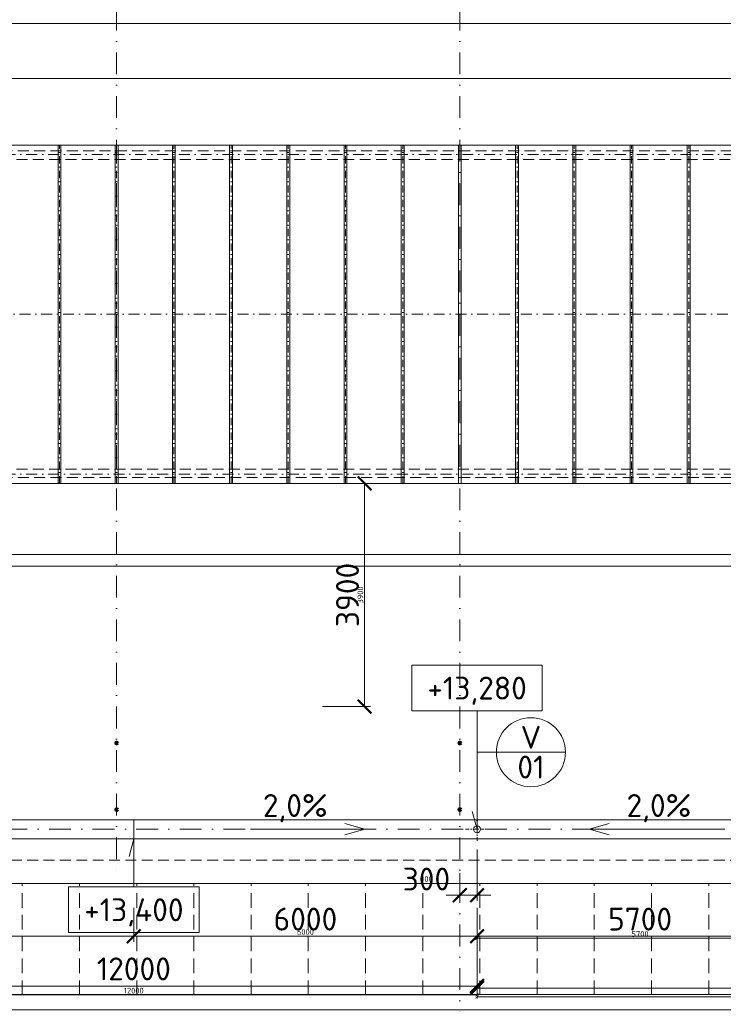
# Model space of a CAD drawing. Header units: millimetres. Extents: x -916886 to 3713765, y -2985421 to 1675785.
# Tile 111 of 256: x 58305 to 70605, y 174241 to 191449. Entities that reach past the tile are written whole.
import ezdxf
from ezdxf import colors
from ezdxf.entities.mleader import LeaderData, LeaderLine
from ezdxf.enums import TextEntityAlignment as Align
from ezdxf.math import Vec2, Vec3

# ---------------------------------------------------------------- set-up
doc = ezdxf.new("R2010")
doc.units = ezdxf.units.MM
for name, pattern in [('CENTERX2', [101.6, 63.5, -12.7, 12.7, -12.7]), ('DASHDOT', [25.4, 12.7, -6.35, 0, -6.35]), ('ČÁRKOVANÁ', [19.05, 12.7, -6.35])]:
    doc.linetypes.add(name, pattern=pattern)
doc.layers.get('Defpoints').update_dxf_attribs({"color": 8})
for name, color, linetype, lineweight in [('A99_N_kce-pohl', 1, 'Continuous', 9), ('A99_N_koty-200', 5, 'Continuous', 5), ('A99_N_koty-200 @ 200', 5, 'Continuous', 5), ('A99_N_koty-200 @ 50 (2)', 5, 'Continuous', 5), ('A99_N_koty-vysk', 160, 'Continuous', 9), ('A99_N_txt-popis-50 @ 200', 240, 'Continuous', 9), ('A99_N_znaceni 200', 5, 'Continuous', 5), ('A99_S_osy', 1, 'CENTERX2', 5)]:
    doc.layers.add(name, color=color, linetype=linetype, lineweight=lineweight)
doc.styles.add('A99_kota', font='isocpeur.ttf', dxfattribs={"height": 2})
doc.styles.add('A99_popis', font='isocpeur.ttf')
doc.styles.add('ad_popis 100', font='isocpeur.ttf', dxfattribs={"height": 200})
doc.dimstyles.new('A99_kota_200 new', dxfattribs={"dimscale": 200, "dimtxt": 2, "dimasz": 1.2, "dimexe": 0.5, "dimexo": 1.5, "dimgap": 0.5, "dimtad": 1, "dimdec": 0, "dimzin": 3, "dimdsep": 46, "dimtxsty": 'A99_kota', "dimblk": 'ARCHTICK', "dimcen": 2.5, "dimazin": 2, "dimtfac": 0.75, "dimtdec": 0, "dimtix": 1, "dimtmove": 2, "dimatfit": 0, "dimfxl": 0, "dimtolj": 1, "dimtzin": 0, "dimlwd": 5, "dimlwe": 5, "dimarcsym": 0})

# ---------------------------------------------------------------- blocks, each defined once
blk = doc.blocks.new('_ArchTick')
at = {"color": 0, "linetype": 'ByBlock', "const_width": 0.15}
blk.add_lwpolyline([(-0.5, -0.5), (0.5, 0.5)], dxfattribs=at)
blk = doc.blocks.new('*D3002')
at = {"layer": 'A99_N_koty-200', "color": 0, "linetype": 'Continuous', "lineweight": 5, "transparency": 16777216}
for p, q in [((11930, 190580), (11930, 191480)), ((11930, 191380), (144620, 191380)), ((144620, 190580), (144620, 191480))]:
    blk.add_line(p, q, dxfattribs=at)
at = {"layer": 'Defpoints', "color": 0, "linetype": 'Continuous', "lineweight": 0, "transparency": 16777216}
for p in [(144620, 191380), (11930, 189255), (144620, 189255)]:
    blk.add_point(p, dxfattribs=at)
at = {"layer": 'A99_N_koty-200', "color": 0, "linetype": 'Continuous', "lineweight": 5, "transparency": 16777216, "xscale": 240, "yscale": 240, "zscale": 240, "rotation": 180}
blk.add_blockref('_ArchTick', (11930, 191380), dxfattribs=at)
at = {"layer": 'A99_N_koty-200', "color": 0, "linetype": 'Continuous', "lineweight": 5, "transparency": 16777216, "xscale": 240, "yscale": 240, "zscale": 240}
blk.add_blockref('_ArchTick', (144620, 191380), dxfattribs=at)
at = {"layer": 'A99_N_koty-200', "color": 0, "linetype": 'Continuous', "transparency": 16777216, "insert": (77075, 191680), "char_height": 400, "attachment_point": 5, "style": 'A99_kota'}
blk.add_mtext('\\A1;132690', dxfattribs=at)
blk = doc.blocks.new('*D3003')
at = {"layer": 'A99_N_koty-200', "color": 0, "linetype": 'Continuous', "lineweight": 5, "transparency": 16777216}
for p, q in [((11930, 191180), (11930, 191405)), ((11930, 191380), (144620, 191380)), ((144620, 191180), (144620, 191405))]:
    blk.add_line(p, q, dxfattribs=at)
at = {"layer": 'Defpoints', "color": 0, "linetype": 'Continuous', "lineweight": 0, "transparency": 16777216}
for p in [(144620, 191380), (11930, 189255), (144620, 189255)]:
    blk.add_point(p, dxfattribs=at)
at = {"layer": 'A99_N_koty-200', "color": 0, "linetype": 'Continuous', "lineweight": 5, "transparency": 16777216, "xscale": 60, "yscale": 60, "zscale": 60, "rotation": 180}
blk.add_blockref('_ArchTick', (11930, 191380), dxfattribs=at)
at = {"layer": 'A99_N_koty-200', "color": 0, "linetype": 'Continuous', "lineweight": 5, "transparency": 16777216, "xscale": 60, "yscale": 60, "zscale": 60}
blk.add_blockref('_ArchTick', (144620, 191380), dxfattribs=at)
at = {"layer": 'A99_N_koty-200', "color": 0, "linetype": 'Continuous', "transparency": 16777216, "insert": (78275, 191455), "char_height": 100, "attachment_point": 5, "style": 'A99_kota'}
blk.add_mtext('\\A1;132690', dxfattribs=at)
blk = doc.blocks.new('*D3113')
at = {"layer": 'A99_N_koty-200', "color": 0, "linetype": 'Continuous', "lineweight": 5, "transparency": 16777216}
for p, q in [((5860, 182105), (5860, 182205)), ((5860, 182105), (150690, 182105)), ((150690, 182105), (150690, 182205))]:
    blk.add_line(p, q, dxfattribs=at)
at = {"layer": 'Defpoints', "color": 0, "linetype": 'Continuous', "lineweight": 0, "transparency": 16777216}
for p in [(150690, 182105), (150690, 182095), (5860, 181900)]:
    blk.add_point(p, dxfattribs=at)
at = {"layer": 'A99_N_koty-200', "color": 0, "linetype": 'Continuous', "lineweight": 5, "transparency": 16777216, "xscale": 240, "yscale": 240, "zscale": 240, "rotation": 180}
blk.add_blockref('_ArchTick', (5860, 182105), dxfattribs=at)
at = {"layer": 'A99_N_koty-200', "color": 0, "linetype": 'Continuous', "lineweight": 5, "transparency": 16777216, "xscale": 240, "yscale": 240, "zscale": 240}
blk.add_blockref('_ArchTick', (150690, 182105), dxfattribs=at)
at = {"layer": 'A99_N_koty-200', "color": 0, "linetype": 'Continuous', "transparency": 16777216, "insert": (76950, 182405), "char_height": 400, "attachment_point": 5, "style": 'A99_kota'}
blk.add_mtext('\\A1;144830', dxfattribs=at)
blk = doc.blocks.new('*D3114')
at = {"layer": 'A99_N_koty-200', "color": 0, "linetype": 'Continuous', "lineweight": 5, "transparency": 16777216}
for p, q in [((5860, 181900), (5860, 181925)), ((5860, 181900), (150690, 181900)), ((150690, 182020), (150690, 181875))]:
    blk.add_line(p, q, dxfattribs=at)
at = {"layer": 'Defpoints', "color": 0, "linetype": 'Continuous', "lineweight": 0, "transparency": 16777216}
for p in [(150690, 182095), (5860, 181900), (150690, 181900)]:
    blk.add_point(p, dxfattribs=at)
at = {"layer": 'A99_N_koty-200', "color": 0, "linetype": 'Continuous', "lineweight": 5, "transparency": 16777216, "xscale": 60, "yscale": 60, "zscale": 60, "rotation": 180}
blk.add_blockref('_ArchTick', (5860, 181900), dxfattribs=at)
at = {"layer": 'A99_N_koty-200', "color": 0, "linetype": 'Continuous', "lineweight": 5, "transparency": 16777216, "xscale": 60, "yscale": 60, "zscale": 60}
blk.add_blockref('_ArchTick', (150690, 181900), dxfattribs=at)
at = {"layer": 'A99_N_koty-200', "color": 0, "linetype": 'Continuous', "transparency": 16777216, "insert": (78275, 181975), "char_height": 100, "attachment_point": 5, "style": 'A99_kota'}
blk.add_mtext('\\A1;144830', dxfattribs=at)
blk = doc.blocks.new('*D3705')
at = {"layer": 'A99_N_koty-200', "color": 0, "linetype": 'Continuous', "lineweight": 5, "transparency": 16777216}
for p, q in [((66300, 176947.5), (66300, 176047.5)), ((66000, 176535), (66000, 176047.5)), ((66000, 176147.5), (65760, 176147.5)), ((66000, 176147.5), (66300, 176147.5)), ((66300, 176147.5), (66540, 176147.5))]:
    blk.add_line(p, q, dxfattribs=at)
at = {"layer": 'Defpoints', "color": 0, "linetype": 'Continuous', "lineweight": 0, "transparency": 16777216}
for p in [(66300, 177300), (66000, 176835), (66300, 176147.5)]:
    blk.add_point(p, dxfattribs=at)
at = {"layer": 'A99_N_koty-200', "color": 0, "linetype": 'Continuous', "lineweight": 5, "transparency": 16777216, "xscale": 240, "yscale": 240, "zscale": 240}
blk.add_blockref('_ArchTick', (66000, 176147.5), dxfattribs=at)
at = {"layer": 'A99_N_koty-200', "color": 0, "linetype": 'Continuous', "lineweight": 5, "transparency": 16777216, "xscale": 240, "yscale": 240, "zscale": 240, "rotation": 180}
blk.add_blockref('_ArchTick', (66300, 176147.5), dxfattribs=at)
at = {"layer": 'A99_N_koty-200', "color": 0, "linetype": 'Continuous', "transparency": 16777216, "insert": (65415, 176430), "char_height": 400, "attachment_point": 5, "style": 'A99_kota'}
blk.add_mtext('\\A1;300', dxfattribs=at)
blk = doc.blocks.new('*D3706')
at = {"layer": 'A99_N_koty-200', "color": 0, "linetype": 'Continuous', "lineweight": 5, "transparency": 16777216}
for p, q in [((66000, 176347.5), (66000, 176122.5)), ((66300, 176347.5), (66300, 176122.5)), ((66000, 176147.5), (65940, 176147.5)), ((66000, 176147.5), (66300, 176147.5)), ((66300, 176147.5), (66360, 176147.5))]:
    blk.add_line(p, q, dxfattribs=at)
at = {"layer": 'Defpoints', "color": 0, "linetype": 'Continuous', "lineweight": 0, "transparency": 16777216}
for p in [(66300, 177300), (66000, 176835), (66300, 176147.5)]:
    blk.add_point(p, dxfattribs=at)
at = {"layer": 'A99_N_koty-200', "color": 0, "linetype": 'Continuous', "lineweight": 5, "transparency": 16777216, "xscale": 60, "yscale": 60, "zscale": 60}
blk.add_blockref('_ArchTick', (66000, 176147.5), dxfattribs=at)
at = {"layer": 'A99_N_koty-200', "color": 0, "linetype": 'Continuous', "lineweight": 5, "transparency": 16777216, "xscale": 60, "yscale": 60, "zscale": 60, "rotation": 180}
blk.add_blockref('_ArchTick', (66300, 176147.5), dxfattribs=at)
at = {"layer": 'A99_N_koty-200', "color": 0, "linetype": 'Continuous', "transparency": 16777216, "insert": (65415, 176430), "char_height": 100, "attachment_point": 5, "style": 'A99_kota'}
blk.add_mtext('\\A1;300', dxfattribs=at)
blk = doc.blocks.new('*D3711')
at = {"layer": 'A99_N_koty-200', "color": 0, "linetype": 'Continuous', "lineweight": 5, "transparency": 16777216}
for p, q in [((54300, 175360), (54300, 174460)), ((66300, 175360), (66300, 174460)), ((54300, 174560), (66300, 174560))]:
    blk.add_line(p, q, dxfattribs=at)
at = {"layer": 'Defpoints', "color": 0, "linetype": 'Continuous', "lineweight": 0, "transparency": 16777216}
for p in [(54300, 177300), (66300, 176835), (66300, 174560)]:
    blk.add_point(p, dxfattribs=at)
at = {"layer": 'A99_N_koty-200', "color": 0, "linetype": 'Continuous', "lineweight": 5, "transparency": 16777216, "xscale": 240, "yscale": 240, "zscale": 240, "rotation": 180}
blk.add_blockref('_ArchTick', (54300, 174560), dxfattribs=at)
at = {"layer": 'A99_N_koty-200', "color": 0, "linetype": 'Continuous', "lineweight": 5, "transparency": 16777216, "xscale": 240, "yscale": 240, "zscale": 240}
blk.add_blockref('_ArchTick', (66300, 174560), dxfattribs=at)
at = {"layer": 'A99_N_koty-200', "color": 0, "linetype": 'Continuous', "transparency": 16777216, "insert": (60300, 174860), "char_height": 400, "attachment_point": 5, "style": 'A99_kota'}
blk.add_mtext('\\A1;12000', dxfattribs=at)
blk = doc.blocks.new('*D3712')
at = {"layer": 'A99_N_koty-200', "color": 0, "linetype": 'Continuous', "lineweight": 5, "transparency": 16777216}
for p, q in [((54300, 174605), (54300, 174380)), ((66300, 174605), (66300, 174380)), ((54300, 174405), (66300, 174405))]:
    blk.add_line(p, q, dxfattribs=at)
at = {"layer": 'Defpoints', "color": 0, "linetype": 'Continuous', "lineweight": 0, "transparency": 16777216}
for p in [(54300, 177300), (66300, 176835), (66300, 174405)]:
    blk.add_point(p, dxfattribs=at)
at = {"layer": 'A99_N_koty-200', "color": 0, "linetype": 'Continuous', "lineweight": 5, "transparency": 16777216, "xscale": 60, "yscale": 60, "zscale": 60, "rotation": 180}
blk.add_blockref('_ArchTick', (54300, 174405), dxfattribs=at)
at = {"layer": 'A99_N_koty-200', "color": 0, "linetype": 'Continuous', "lineweight": 5, "transparency": 16777216, "xscale": 60, "yscale": 60, "zscale": 60}
blk.add_blockref('_ArchTick', (66300, 174405), dxfattribs=at)
at = {"layer": 'A99_N_koty-200', "color": 0, "linetype": 'Continuous', "transparency": 16777216, "insert": (60300, 174480), "char_height": 100, "attachment_point": 5, "style": 'A99_kota'}
blk.add_mtext('\\A1;12000', dxfattribs=at)
blk = doc.blocks.new('*D3714')
at = {"layer": 'A99_N_koty-200', "color": 0, "linetype": 'Continuous', "lineweight": 5, "transparency": 16777216}
for p, q in [((54300, 175925), (54300, 175330)), ((60300, 175925), (60300, 175330)), ((54300, 175430), (60300, 175430))]:
    blk.add_line(p, q, dxfattribs=at)
at = {"layer": 'Defpoints', "color": 0, "linetype": 'Continuous', "lineweight": 0, "transparency": 16777216}
for p in [(54300, 176225), (60300, 176225), (60300, 175430)]:
    blk.add_point(p, dxfattribs=at)
at = {"layer": 'A99_N_koty-200', "color": 0, "linetype": 'Continuous', "lineweight": 5, "transparency": 16777216, "xscale": 240, "yscale": 240, "zscale": 240, "rotation": 180}
blk.add_blockref('_ArchTick', (54300, 175430), dxfattribs=at)
at = {"layer": 'A99_N_koty-200', "color": 0, "linetype": 'Continuous', "lineweight": 5, "transparency": 16777216, "xscale": 240, "yscale": 240, "zscale": 240}
blk.add_blockref('_ArchTick', (60300, 175430), dxfattribs=at)
at = {"layer": 'A99_N_koty-200', "color": 0, "linetype": 'Continuous', "transparency": 16777216, "insert": (57300, 175730), "char_height": 400, "attachment_point": 5, "style": 'A99_kota'}
blk.add_mtext('\\A1;6000', dxfattribs=at)
blk = doc.blocks.new('*D3715')
at = {"layer": 'A99_N_koty-200', "color": 0, "linetype": 'Continuous', "lineweight": 5, "transparency": 16777216}
for p, q in [((54300, 175630), (54300, 175405)), ((60300, 175630), (60300, 175405)), ((54300, 175430), (60300, 175430))]:
    blk.add_line(p, q, dxfattribs=at)
at = {"layer": 'Defpoints', "color": 0, "linetype": 'Continuous', "lineweight": 0, "transparency": 16777216}
for p in [(54300, 176225), (60300, 176225), (60300, 175430)]:
    blk.add_point(p, dxfattribs=at)
at = {"layer": 'A99_N_koty-200', "color": 0, "linetype": 'Continuous', "lineweight": 5, "transparency": 16777216, "xscale": 60, "yscale": 60, "zscale": 60, "rotation": 180}
blk.add_blockref('_ArchTick', (54300, 175430), dxfattribs=at)
at = {"layer": 'A99_N_koty-200', "color": 0, "linetype": 'Continuous', "lineweight": 5, "transparency": 16777216, "xscale": 60, "yscale": 60, "zscale": 60}
blk.add_blockref('_ArchTick', (60300, 175430), dxfattribs=at)
at = {"layer": 'A99_N_koty-200', "color": 0, "linetype": 'Continuous', "transparency": 16777216, "insert": (57300, 175505), "char_height": 100, "attachment_point": 5, "style": 'A99_kota'}
blk.add_mtext('\\A1;6000', dxfattribs=at)
blk = doc.blocks.new('*D3717')
at = {"layer": 'A99_N_koty-200', "color": 0, "linetype": 'Continuous', "lineweight": 5, "transparency": 16777216}
for p, q in [((60300, 175925), (60300, 175330)), ((66300, 175925), (66300, 175330)), ((66300, 175430), (60300, 175430))]:
    blk.add_line(p, q, dxfattribs=at)
at = {"layer": 'Defpoints', "color": 0, "linetype": 'Continuous', "lineweight": 0, "transparency": 16777216}
for p in [(60300, 176225), (66300, 176225), (60300, 175430)]:
    blk.add_point(p, dxfattribs=at)
at = {"layer": 'A99_N_koty-200', "color": 0, "linetype": 'Continuous', "lineweight": 5, "transparency": 16777216, "xscale": 240, "yscale": 240, "zscale": 240, "rotation": 180}
blk.add_blockref('_ArchTick', (60300, 175430), dxfattribs=at)
at = {"layer": 'A99_N_koty-200', "color": 0, "linetype": 'Continuous', "lineweight": 5, "transparency": 16777216, "xscale": 240, "yscale": 240, "zscale": 240}
blk.add_blockref('_ArchTick', (66300, 175430), dxfattribs=at)
at = {"layer": 'A99_N_koty-200', "color": 0, "linetype": 'Continuous', "transparency": 16777216, "insert": (63300, 175730), "char_height": 400, "attachment_point": 5, "style": 'A99_kota'}
blk.add_mtext('\\A1;6000', dxfattribs=at)
blk = doc.blocks.new('*D3718')
at = {"layer": 'A99_N_koty-200', "color": 0, "linetype": 'Continuous', "lineweight": 5, "transparency": 16777216}
for p, q in [((60300, 175630), (60300, 175405)), ((66300, 175630), (66300, 175405)), ((66300, 175430), (60300, 175430))]:
    blk.add_line(p, q, dxfattribs=at)
at = {"layer": 'Defpoints', "color": 0, "linetype": 'Continuous', "lineweight": 0, "transparency": 16777216}
for p in [(60300, 176225), (66300, 176225), (60300, 175430)]:
    blk.add_point(p, dxfattribs=at)
at = {"layer": 'A99_N_koty-200', "color": 0, "linetype": 'Continuous', "lineweight": 5, "transparency": 16777216, "xscale": 60, "yscale": 60, "zscale": 60, "rotation": 180}
blk.add_blockref('_ArchTick', (60300, 175430), dxfattribs=at)
at = {"layer": 'A99_N_koty-200', "color": 0, "linetype": 'Continuous', "lineweight": 5, "transparency": 16777216, "xscale": 60, "yscale": 60, "zscale": 60}
blk.add_blockref('_ArchTick', (66300, 175430), dxfattribs=at)
at = {"layer": 'A99_N_koty-200', "color": 0, "linetype": 'Continuous', "transparency": 16777216, "insert": (63300, 175505), "char_height": 100, "attachment_point": 5, "style": 'A99_kota'}
blk.add_mtext('\\A1;6000', dxfattribs=at)
blk = doc.blocks.new('*U110')
at = {"color": 0, "linetype": 'ByBlock'}
for p, q in [((5.7, 4.2), (5.286, 2.655)), ((5.7, 0), (5.7, 4.2))]:
    blk.add_line(p, q, dxfattribs=at)
blk.add_lwpolyline([(0, -4), (11.4, -4), (11.4, 0), (0, 0)], close=True, dxfattribs=at)
at = {"color": 0, "linetype": 'ByBlock', "style": 'A99_kota'}
for tag, p in [('VYSKA', (5.7, -2.241)), ('VYSKA_POPIS1', (5.7, -6.041)), ('VYSKA_POPIS2', (5.9, -9.541)), ('VYSKA_POPIS3', (5.9, -13.041))]:
    blk.add_attdef(tag, text='', height=2, dxfattribs=at).set_placement(p, align=Align.MIDDLE)
blk = doc.blocks.new('*U62')
at = {"color": 0, "linetype": 'ByBlock'}
for p, q in [((5.7, -4), (5.7, -14.35)), ((5.7, -14.35), (5.286, -12.805))]:
    blk.add_line(p, q, dxfattribs=at)
blk.add_lwpolyline([(0, -4), (11.4, -4), (11.4, 0), (0, 0)], close=True, dxfattribs=at)
at = {"color": 0, "linetype": 'ByBlock', "style": 'A99_kota'}
for tag, p in [('VYSKA', (5.7, -2.241)), ('VYSKA_POPIS1', (5.7, -6.041)), ('VYSKA_POPIS2', (5.9, -9.541)), ('VYSKA_POPIS3', (5.9, -13.041))]:
    blk.add_attdef(tag, text='', height=2, dxfattribs=at).set_placement(p, align=Align.MIDDLE)
blk = doc.blocks.new('*D3837')
at = {"layer": 'A99_N_koty-200', "color": 0, "linetype": 'Continuous', "lineweight": 5, "transparency": 16777216}
for p, q in [((72000, 176230), (72000, 175330)), ((66300, 175890), (66300, 175330)), ((66300, 175430), (72000, 175430))]:
    blk.add_line(p, q, dxfattribs=at)
at = {"layer": 'Defpoints', "color": 0, "linetype": 'Continuous', "lineweight": 0, "transparency": 16777216}
for p in [(72000, 176680), (66300, 176190), (72000, 175430)]:
    blk.add_point(p, dxfattribs=at)
at = {"layer": 'A99_N_koty-200', "color": 0, "linetype": 'Continuous', "lineweight": 5, "transparency": 16777216, "xscale": 240, "yscale": 240, "zscale": 240, "rotation": 180}
blk.add_blockref('_ArchTick', (66300, 175430), dxfattribs=at)
at = {"layer": 'A99_N_koty-200', "color": 0, "linetype": 'Continuous', "lineweight": 5, "transparency": 16777216, "xscale": 240, "yscale": 240, "zscale": 240}
blk.add_blockref('_ArchTick', (72000, 175430), dxfattribs=at)
at = {"layer": 'A99_N_koty-200', "color": 0, "linetype": 'Continuous', "transparency": 16777216, "insert": (69150, 175730), "char_height": 400, "attachment_point": 5, "style": 'A99_kota'}
blk.add_mtext('\\A1;5700', dxfattribs=at)
blk = doc.blocks.new('*D3838')
at = {"layer": 'A99_N_koty-200', "color": 0, "linetype": 'Continuous', "lineweight": 5, "transparency": 16777216}
for p, q in [((66300, 175595), (66300, 175370)), ((72000, 175595), (72000, 175370)), ((66300, 175395), (72000, 175395))]:
    blk.add_line(p, q, dxfattribs=at)
at = {"layer": 'Defpoints', "color": 0, "linetype": 'Continuous', "lineweight": 0, "transparency": 16777216}
for p in [(72000, 176680), (66300, 176190), (72000, 175395)]:
    blk.add_point(p, dxfattribs=at)
at = {"layer": 'A99_N_koty-200', "color": 0, "linetype": 'Continuous', "lineweight": 5, "transparency": 16777216, "xscale": 60, "yscale": 60, "zscale": 60, "rotation": 180}
blk.add_blockref('_ArchTick', (66300, 175395), dxfattribs=at)
at = {"layer": 'A99_N_koty-200', "color": 0, "linetype": 'Continuous', "lineweight": 5, "transparency": 16777216, "xscale": 60, "yscale": 60, "zscale": 60}
blk.add_blockref('_ArchTick', (72000, 175395), dxfattribs=at)
at = {"layer": 'A99_N_koty-200', "color": 0, "linetype": 'Continuous', "transparency": 16777216, "insert": (69150, 175470), "char_height": 100, "attachment_point": 5, "style": 'A99_kota'}
blk.add_mtext('\\A1;5700', dxfattribs=at)
blk = doc.blocks.new('*D3843')
at = {"layer": 'A99_N_koty-200', "color": 0, "linetype": 'Continuous', "lineweight": 5, "transparency": 16777216}
for p, q in [((66300, 175325), (66300, 174425)), ((77700, 175325), (77700, 174425)), ((77700, 174525), (66300, 174525))]:
    blk.add_line(p, q, dxfattribs=at)
at = {"layer": 'Defpoints', "color": 0, "linetype": 'Continuous', "lineweight": 0, "transparency": 16777216}
for p in [(66300, 176800), (77700, 176800), (66300, 174525)]:
    blk.add_point(p, dxfattribs=at)
at = {"layer": 'A99_N_koty-200', "color": 0, "linetype": 'Continuous', "lineweight": 5, "transparency": 16777216, "xscale": 240, "yscale": 240, "zscale": 240, "rotation": 180}
blk.add_blockref('_ArchTick', (66300, 174525), dxfattribs=at)
at = {"layer": 'A99_N_koty-200', "color": 0, "linetype": 'Continuous', "lineweight": 5, "transparency": 16777216, "xscale": 240, "yscale": 240, "zscale": 240}
blk.add_blockref('_ArchTick', (77700, 174525), dxfattribs=at)
at = {"layer": 'A99_N_koty-200', "color": 0, "linetype": 'Continuous', "transparency": 16777216, "insert": (72000, 174825), "char_height": 400, "attachment_point": 5, "style": 'A99_kota'}
blk.add_mtext('\\A1;11400', dxfattribs=at)
blk = doc.blocks.new('*D3844')
at = {"layer": 'A99_N_koty-200', "color": 0, "linetype": 'Continuous', "lineweight": 5, "transparency": 16777216}
for p, q in [((66300, 174570), (66300, 174345)), ((77700, 174570), (77700, 174345)), ((77700, 174370), (66300, 174370))]:
    blk.add_line(p, q, dxfattribs=at)
at = {"layer": 'Defpoints', "color": 0, "linetype": 'Continuous', "lineweight": 0, "transparency": 16777216}
for p in [(66300, 176800), (77700, 176800), (66300, 174370)]:
    blk.add_point(p, dxfattribs=at)
at = {"layer": 'A99_N_koty-200', "color": 0, "linetype": 'Continuous', "lineweight": 5, "transparency": 16777216, "xscale": 60, "yscale": 60, "zscale": 60, "rotation": 180}
blk.add_blockref('_ArchTick', (66300, 174370), dxfattribs=at)
at = {"layer": 'A99_N_koty-200', "color": 0, "linetype": 'Continuous', "lineweight": 5, "transparency": 16777216, "xscale": 60, "yscale": 60, "zscale": 60}
blk.add_blockref('_ArchTick', (77700, 174370), dxfattribs=at)
at = {"layer": 'A99_N_koty-200', "color": 0, "linetype": 'Continuous', "transparency": 16777216, "insert": (72000, 174445), "char_height": 100, "attachment_point": 5, "style": 'A99_kota'}
blk.add_mtext('\\A1;11400', dxfattribs=at)
blk = doc.blocks.new('*D4098')
at = {"layer": 'A99_N_koty-200', "color": 0, "linetype": 'Continuous', "lineweight": 5, "transparency": 16777216}
for p, q in [((63600, 183345), (64435, 183345)), ((64335, 183345), (64335, 179445)), ((63600, 179445), (64435, 179445))]:
    blk.add_line(p, q, dxfattribs=at)
at = {"layer": 'Defpoints', "color": 0, "linetype": 'Continuous', "lineweight": 0, "transparency": 16777216}
for p in [(63300, 183345), (63300, 179445), (64335, 179445)]:
    blk.add_point(p, dxfattribs=at)
at = {"layer": 'A99_N_koty-200', "color": 0, "linetype": 'Continuous', "lineweight": 5, "transparency": 16777216, "xscale": 240, "yscale": 240, "zscale": 240}
for p, rotation in [((64335, 183345), 90), ((64335, 179445), 270)]:
    blk.add_blockref('_ArchTick', p, dxfattribs=dict(at, rotation=rotation))
at = {"layer": 'A99_N_koty-200', "color": 0, "linetype": 'Continuous', "transparency": 16777216, "insert": (64035, 181395), "char_height": 400, "attachment_point": 5, "rotation": 90, "style": 'A99_kota'}
blk.add_mtext('\\A1;3900', dxfattribs=at)
blk = doc.blocks.new('*D4099')
at = {"layer": 'A99_N_koty-200', "color": 0, "linetype": 'Continuous', "lineweight": 5, "transparency": 16777216}
for p, q in [((64135, 183345), (64360, 183345)), ((64335, 183345), (64335, 179445)), ((64135, 179445), (64360, 179445))]:
    blk.add_line(p, q, dxfattribs=at)
at = {"layer": 'Defpoints', "color": 0, "linetype": 'Continuous', "lineweight": 0, "transparency": 16777216}
for p in [(63300, 183345), (63300, 179445), (64335, 179445)]:
    blk.add_point(p, dxfattribs=at)
at = {"layer": 'A99_N_koty-200', "color": 0, "linetype": 'Continuous', "lineweight": 5, "transparency": 16777216, "xscale": 60, "yscale": 60, "zscale": 60}
for p, rotation in [((64335, 183345), 90), ((64335, 179445), 270)]:
    blk.add_blockref('_ArchTick', p, dxfattribs=dict(at, rotation=rotation))
at = {"layer": 'A99_N_koty-200', "color": 0, "linetype": 'Continuous', "transparency": 16777216, "insert": (64260, 181395), "char_height": 100, "attachment_point": 5, "rotation": 90, "style": 'A99_kota'}
blk.add_mtext('\\A1;3900', dxfattribs=at)
blk = doc.blocks.new('*D4113')
at = {"layer": 'A99_N_koty-200', "color": 0, "linetype": 'Continuous', "lineweight": 5, "transparency": 16777216}
for p, q in [((11960, 189620.5), (11960, 190520.5)), ((78000, 189620.5), (78000, 190520.5)), ((11960, 190420.5), (78000, 190420.5))]:
    blk.add_line(p, q, dxfattribs=at)
at = {"layer": 'Defpoints', "color": 0, "linetype": 'Continuous', "lineweight": 0, "transparency": 16777216}
for p in [(78000, 190420.5), (11960, 189245.5), (78000, 189245.5)]:
    blk.add_point(p, dxfattribs=at)
at = {"layer": 'A99_N_koty-200', "color": 0, "linetype": 'Continuous', "lineweight": 5, "transparency": 16777216, "xscale": 240, "yscale": 240, "zscale": 240, "rotation": 180}
blk.add_blockref('_ArchTick', (11960, 190420.5), dxfattribs=at)
at = {"layer": 'A99_N_koty-200', "color": 0, "linetype": 'Continuous', "lineweight": 5, "transparency": 16777216, "xscale": 240, "yscale": 240, "zscale": 240}
blk.add_blockref('_ArchTick', (78000, 190420.5), dxfattribs=at)
at = {"layer": 'A99_N_koty-200', "color": 0, "linetype": 'Continuous', "transparency": 16777216, "insert": (44980, 190720.5), "char_height": 400, "attachment_point": 5, "style": 'A99_kota'}
blk.add_mtext('\\A1;66040', dxfattribs=at)
blk = doc.blocks.new('*D4114')
at = {"layer": 'A99_N_koty-200', "color": 0, "linetype": 'Continuous', "lineweight": 5, "transparency": 16777216}
for p, q in [((11960, 190220.5), (11960, 190445.5)), ((11960, 190420.5), (78000, 190420.5)), ((78000, 190220.5), (78000, 190445.5))]:
    blk.add_line(p, q, dxfattribs=at)
at = {"layer": 'Defpoints', "color": 0, "linetype": 'Continuous', "lineweight": 0, "transparency": 16777216}
for p in [(78000, 190420.5), (11960, 189245.5), (78000, 189245.5)]:
    blk.add_point(p, dxfattribs=at)
at = {"layer": 'A99_N_koty-200', "color": 0, "linetype": 'Continuous', "lineweight": 5, "transparency": 16777216, "xscale": 60, "yscale": 60, "zscale": 60, "rotation": 180}
blk.add_blockref('_ArchTick', (11960, 190420.5), dxfattribs=at)
at = {"layer": 'A99_N_koty-200', "color": 0, "linetype": 'Continuous', "lineweight": 5, "transparency": 16777216, "xscale": 60, "yscale": 60, "zscale": 60}
blk.add_blockref('_ArchTick', (78000, 190420.5), dxfattribs=at)
at = {"layer": 'A99_N_koty-200', "color": 0, "linetype": 'Continuous', "transparency": 16777216, "insert": (44980, 190495.5), "char_height": 100, "attachment_point": 5, "style": 'A99_kota'}
blk.add_mtext('\\A1;66040', dxfattribs=at)
blk = doc.blocks.new('*U20')
at = {"color": 0, "linetype": 'ByBlock'}
blk.add_line((-3.02, 0), (3.02, 0), dxfattribs=at)
blk.add_circle((0, 0), 3.02, dxfattribs=at)
at = {"color": 0, "linetype": 'ByBlock', "style": 'A99_popis'}
for tag, p in [('KATEGORIE', (0, 1.31)), ('PRVEK', (0, -1.298))]:
    blk.add_attdef(tag, text='', height=2, dxfattribs=at).set_placement(p, align=Align.MIDDLE_CENTER)
blk = doc.blocks.new('*U4723')
at = {"layer": 'A99_N_koty-200 @ 200', "linetype": 'Continuous'}
dim = blk.add_linear_dim(base=(144620, 191380), p1=(11930, 189255), p2=(144620, 189255), dimstyle='A99_kota_200 new', override={"dimscale": 200, "dimtix": 1, "dimtofl": 1, "dimtmove": 2, "dimatfit": 0}, dxfattribs=at)
dim.commit()
dim.dimension.update_dxf_attribs({"geometry": '*D3002', "text_midpoint": (77075, 191680), "dimtype": 128})
at = {"layer": 'A99_N_koty-200 @ 50 (2)', "linetype": 'Continuous'}
dim = blk.add_linear_dim(base=(144620, 191380), p1=(11930, 189255), p2=(144620, 189255), dimstyle='A99_kota_200 new', override={"dimscale": 50, "dimtix": 1, "dimtofl": 1, "dimtmove": 2, "dimatfit": 0}, dxfattribs=at)
dim.commit()
dim.dimension.update_dxf_attribs({"geometry": '*D3003', "text_midpoint": (78275, 191455)})
blk = doc.blocks.new('*U4760')
at = {"layer": 'A99_N_koty-200 @ 200', "linetype": 'Continuous'}
dim = blk.add_linear_dim(base=(150690, 182105), p1=(5860, 181900), p2=(150690, 182095), dimstyle='A99_kota_200 new', override={"dimscale": 200, "dimtix": 1, "dimtofl": 1, "dimtmove": 2, "dimatfit": 0}, dxfattribs=at)
dim.commit()
dim.dimension.update_dxf_attribs({"geometry": '*D3113', "text_midpoint": (76950, 182405), "dimtype": 128})
at = {"layer": 'A99_N_koty-200 @ 50 (2)', "linetype": 'Continuous'}
dim = blk.add_linear_dim(base=(150690, 181900), p1=(5860, 181900), p2=(150690, 182095), dimstyle='A99_kota_200 new', override={"dimscale": 50, "dimtix": 1, "dimtofl": 1, "dimtmove": 2, "dimatfit": 0}, dxfattribs=at)
dim.commit()
dim.dimension.update_dxf_attribs({"geometry": '*D3114', "text_midpoint": (78275, 181975)})
blk = doc.blocks.new('*U4919')
at = {"layer": 'A99_N_koty-200 @ 200', "linetype": 'Continuous'}
dim = blk.add_linear_dim(base=(66300, 176147.5), p1=(66000, 176835), p2=(66300, 177300), dimstyle='A99_kota_200 new', override={"dimscale": 200, "dimtix": 1, "dimtofl": 1, "dimtmove": 2, "dimatfit": 0}, dxfattribs=at)
dim.commit()
dim.dimension.update_dxf_attribs({"geometry": '*D3705', "text_midpoint": (65415, 176430), "dimtype": 128})
at = {"layer": 'A99_N_koty-200 @ 50 (2)', "linetype": 'Continuous'}
dim = blk.add_linear_dim(base=(66300, 176147.5), p1=(66000, 176835), p2=(66300, 177300), dimstyle='A99_kota_200 new', override={"dimscale": 50, "dimtix": 1, "dimtofl": 1, "dimtmove": 2, "dimatfit": 0}, dxfattribs=at)
dim.commit()
dim.dimension.update_dxf_attribs({"geometry": '*D3706', "text_midpoint": (65415, 176430), "dimtype": 128})
blk = doc.blocks.new('*U4921')
at = {"layer": 'A99_N_koty-200 @ 200', "linetype": 'Continuous'}
dim = blk.add_linear_dim(base=(66300, 174560), p1=(54300, 177300), p2=(66300, 176835), dimstyle='A99_kota_200 new', override={"dimscale": 200, "dimtix": 1, "dimtofl": 1, "dimtmove": 2, "dimatfit": 0}, dxfattribs=at)
dim.commit()
dim.dimension.update_dxf_attribs({"geometry": '*D3711', "text_midpoint": (60300, 174860)})
at = {"layer": 'A99_N_koty-200 @ 50 (2)', "linetype": 'Continuous'}
dim = blk.add_linear_dim(base=(66300, 174405), p1=(54300, 177300), p2=(66300, 176835), dimstyle='A99_kota_200 new', override={"dimscale": 50, "dimtix": 1, "dimtofl": 1, "dimtmove": 2, "dimatfit": 0}, dxfattribs=at)
dim.commit()
dim.dimension.update_dxf_attribs({"geometry": '*D3712', "text_midpoint": (60300, 174480)})
blk = doc.blocks.new('*U4922')
at = {"layer": 'A99_N_koty-200 @ 200', "linetype": 'Continuous'}
dim = blk.add_linear_dim(base=(60300, 175430), p1=(54300, 176225), p2=(60300, 176225), dimstyle='A99_kota_200 new', override={"dimscale": 200, "dimtix": 1, "dimtofl": 1, "dimtmove": 2, "dimatfit": 0}, dxfattribs=at)
dim.commit()
dim.dimension.update_dxf_attribs({"geometry": '*D3714', "text_midpoint": (57300, 175730)})
at = {"layer": 'A99_N_koty-200 @ 50 (2)', "linetype": 'Continuous'}
dim = blk.add_linear_dim(base=(60300, 175430), p1=(54300, 176225), p2=(60300, 176225), dimstyle='A99_kota_200 new', override={"dimscale": 50, "dimtix": 1, "dimtofl": 1, "dimtmove": 2, "dimatfit": 0}, dxfattribs=at)
dim.commit()
dim.dimension.update_dxf_attribs({"geometry": '*D3715', "text_midpoint": (57300, 175505)})
blk = doc.blocks.new('*U4923')
at = {"layer": 'A99_N_koty-200 @ 200', "linetype": 'Continuous'}
dim = blk.add_linear_dim(base=(60300, 175430), p1=(66300, 176225), p2=(60300, 176225), angle=180, dimstyle='A99_kota_200 new', override={"dimscale": 200, "dimtix": 1, "dimtofl": 1, "dimtmove": 2, "dimatfit": 0}, dxfattribs=at)
dim.commit()
dim.dimension.update_dxf_attribs({"geometry": '*D3717', "text_midpoint": (63300, 175730)})
at = {"layer": 'A99_N_koty-200 @ 50 (2)', "linetype": 'Continuous'}
dim = blk.add_linear_dim(base=(60300, 175430), p1=(66300, 176225), p2=(60300, 176225), angle=180, dimstyle='A99_kota_200 new', override={"dimscale": 50, "dimtix": 1, "dimtofl": 1, "dimtmove": 2, "dimatfit": 0}, dxfattribs=at)
dim.commit()
dim.dimension.update_dxf_attribs({"geometry": '*D3718', "text_midpoint": (63300, 175505)})
blk = doc.blocks.new('*U4963')
at = {"layer": 'A99_N_koty-200 @ 200', "linetype": 'Continuous'}
dim = blk.add_linear_dim(base=(72000, 175430), p1=(66300, 176190), p2=(72000, 176680), dimstyle='A99_kota_200 new', override={"dimscale": 200, "dimtix": 1, "dimtofl": 1, "dimtmove": 2, "dimatfit": 0}, dxfattribs=at)
dim.commit()
dim.dimension.update_dxf_attribs({"geometry": '*D3837', "text_midpoint": (69150, 175730)})
at = {"layer": 'A99_N_koty-200 @ 50 (2)', "linetype": 'Continuous'}
dim = blk.add_linear_dim(base=(72000, 175395), p1=(66300, 176190), p2=(72000, 176680), dimstyle='A99_kota_200 new', override={"dimscale": 50, "dimtix": 1, "dimtofl": 1, "dimtmove": 2, "dimatfit": 0}, dxfattribs=at)
dim.commit()
dim.dimension.update_dxf_attribs({"geometry": '*D3838', "text_midpoint": (69150, 175470)})
blk = doc.blocks.new('*U4965')
at = {"layer": 'A99_N_koty-200 @ 200', "linetype": 'Continuous'}
dim = blk.add_linear_dim(base=(66300, 174525), p1=(77700, 176800), p2=(66300, 176800), angle=180, dimstyle='A99_kota_200 new', override={"dimscale": 200, "dimtix": 1, "dimtofl": 1, "dimtmove": 2, "dimatfit": 0}, dxfattribs=at)
dim.commit()
dim.dimension.update_dxf_attribs({"geometry": '*D3843', "text_midpoint": (72000, 174825)})
at = {"layer": 'A99_N_koty-200 @ 50 (2)', "linetype": 'Continuous'}
dim = blk.add_linear_dim(base=(66300, 174370), p1=(77700, 176800), p2=(66300, 176800), angle=180, dimstyle='A99_kota_200 new', override={"dimscale": 50, "dimtix": 1, "dimtofl": 1, "dimtmove": 2, "dimatfit": 0}, dxfattribs=at)
dim.commit()
dim.dimension.update_dxf_attribs({"geometry": '*D3844', "text_midpoint": (72000, 174445)})
blk = doc.blocks.new('*U5071')
at = {"layer": 'A99_N_koty-200 @ 200', "linetype": 'Continuous'}
dim = blk.add_linear_dim(base=(64335, 179445), p1=(63300, 183345), p2=(63300, 179445), angle=90, dimstyle='A99_kota_200 new', override={"dimscale": 200, "dimtix": 1, "dimtofl": 1, "dimtmove": 2, "dimatfit": 0}, dxfattribs=at)
dim.commit()
dim.dimension.update_dxf_attribs({"geometry": '*D4098', "text_midpoint": (64035, 181395)})
at = {"layer": 'A99_N_koty-200 @ 50 (2)', "linetype": 'Continuous'}
dim = blk.add_linear_dim(base=(64335, 179445), p1=(63300, 183345), p2=(63300, 179445), angle=90, dimstyle='A99_kota_200 new', override={"dimscale": 50, "dimtix": 1, "dimtofl": 1, "dimtmove": 2, "dimatfit": 0}, dxfattribs=at)
dim.commit()
dim.dimension.update_dxf_attribs({"geometry": '*D4099', "text_midpoint": (64260, 181395)})
blk = doc.blocks.new('*U5078')
at = {"layer": 'A99_N_koty-200 @ 200', "linetype": 'Continuous'}
dim = blk.add_linear_dim(base=(78000, 190420.5), p1=(11960, 189245.5), p2=(78000, 189245.5), dimstyle='A99_kota_200 new', override={"dimscale": 200, "dimtix": 1, "dimtofl": 1, "dimtmove": 2, "dimatfit": 0}, dxfattribs=at)
dim.commit()
dim.dimension.update_dxf_attribs({"geometry": '*D4113', "text_midpoint": (44980, 190720.5)})
at = {"layer": 'A99_N_koty-200 @ 50 (2)', "linetype": 'Continuous'}
dim = blk.add_linear_dim(base=(78000, 190420.5), p1=(11960, 189245.5), p2=(78000, 189245.5), dimstyle='A99_kota_200 new', override={"dimscale": 50, "dimtix": 1, "dimtofl": 1, "dimtmove": 2, "dimatfit": 0}, dxfattribs=at)
dim.commit()
dim.dimension.update_dxf_attribs({"geometry": '*D4114', "text_midpoint": (44980, 190495.5)})

msp = doc.modelspace()

# ---------------------------------------------------------------- linework, layer by layer
at = {"layer": 'A99_N_kce-pohl', "linetype": 'Continuous', "lineweight": 9}
for p, q in [((58975, 183345), (58975, 189255)), ((59025, 183345), (59025, 189255)), ((59975, 183345), (59975, 189255)), ((60025, 183345), (60025, 189255)), ((60975, 183345), (60975, 189255)), ((61025, 183345), (61025, 189255)), ((61975, 183345), (61975, 189255)), ((62025, 183345), (62025, 189255)), ((62975, 183345), (62975, 189255)), ((63025, 183345), (63025, 189255)), ((63975, 183345), (63975, 189255)), ((64025, 183345), (64025, 189255)), ((64975, 183345), (64975, 189255)), ((65025, 183345), (65025, 189255)), ((65975, 183345), (65975, 189255)), ((66025, 183345), (66025, 189255)), ((66975, 183345), (66975, 189255)), ((67025, 183345), (67025, 189255)), ((67975, 183345), (67975, 189255)), ((68025, 183345), (68025, 189255)), ((68975, 183345), (68975, 189255)), ((69025, 183345), (69025, 189255)), ((69975, 183345), (69975, 189255)), ((70025, 183345), (70025, 189255))]:
    msp.add_line(p, q, dxfattribs=at)
at = {"layer": 'A99_N_kce-pohl', "linetype": 'ČÁRKOVANÁ', "lineweight": 9, "ltscale": 15}
msp.add_line((5860, 176760), (150690, 176760), dxfattribs=at)
for points in [[(144760, 189155), (11790, 189155)], [(144450, 189005.3), (12100, 189005.3)], [(144760, 183445), (11790, 183445)], [(144450, 183594.7), (12100, 183594.7)]]:
    msp.add_lwpolyline(points, dxfattribs=at)
at = {"layer": 'A99_N_kce-pohl', "linetype": 'Continuous', "lineweight": 9}
msp.add_lwpolyline([(11930, 189255), (144620, 189255), (144620, 183345), (11930, 183345)], close=True, dxfattribs=at)
for points in [[(58975, 186675), (58975, 186495)], [(59025, 186675), (59025, 186495)], [(59975, 186675), (59975, 186495)], [(60025, 186675), (60025, 186495)], [(60975, 186675), (60975, 186495)], [(61025, 186675), (61025, 186495)], [(61975, 186675), (61975, 186495)], [(62025, 186675), (62025, 186495)], [(62975, 186675), (62975, 186495)], [(63025, 186675), (63025, 186495)], [(63975, 186675), (63975, 186495)], [(64025, 186675), (64025, 186495)], [(64975, 186675), (64975, 186495)], [(65025, 186675), (65025, 186495)], [(65975, 186675), (65975, 186495)], [(66025, 186675), (66025, 186495)], [(66975, 186675), (66975, 186495)], [(67025, 186675), (67025, 186495)], [(67975, 186675), (67975, 186495)], [(68025, 186675), (68025, 186495)], [(68975, 186675), (68975, 186495)], [(69025, 186675), (69025, 186495)], [(69975, 186675), (69975, 186495)], [(70025, 186675), (70025, 186495)]]:
    msp.add_lwpolyline(points, dxfattribs=at)
at = {"layer": 'A99_N_kce-pohl', "linetype": 'Continuous', "ltscale": 25}
msp.add_lwpolyline([(150690, 177135), (150690, 177465), (6000, 177465), (6000, 177135)], close=True, dxfattribs=at)
msp.add_lwpolyline([(60300, 177135), (60300, 177465)], dxfattribs=at)
at = {"layer": 'A99_N_kce-pohl', "linetype": 'DASHDOT', "lineweight": 5, "ltscale": 5}
for points in [[(66300, 177100), (66300, 177500)], [(66100, 177300), (66500, 177300)]]:
    msp.add_lwpolyline(points, dxfattribs=at)
at = {"layer": 'A99_N_kce-pohl', "linetype": 'Continuous', "lineweight": 9, "ltscale": 15}
msp.add_lwpolyline([(138875.5, 176350), (7180, 176350)], dxfattribs=at)
at = {"layer": 'A99_N_kce-pohl', "color": 30, "linetype": 'ČÁRKOVANÁ', "lineweight": 5, "ltscale": 20, "true_color": 0xff6e3d}
for points in [[(58350, 174405), (58350, 176350)], [(59350, 174405), (59350, 176350)], [(60350, 174405), (60350, 176350)], [(61350, 174405), (61350, 176350)], [(62350, 174405), (62350, 176350)], [(63350, 174405), (63350, 176350)], [(64350, 174405), (64350, 176350)], [(65350, 174405), (65350, 176350)], [(66350, 174405), (66350, 176350)], [(67350, 174405), (67350, 176350)], [(68350, 174405), (68350, 176350)], [(69350, 174405), (69350, 176350)], [(70350, 174405), (70350, 176350)]]:
    msp.add_lwpolyline(points, dxfattribs=at)
at = {"layer": 'A99_N_kce-pohl', "color": 1, "linetype": 'Continuous', "lineweight": 9, "ltscale": 25}
msp.add_lwpolyline([(138352.5, 174145), (138352.5, 174410), (7350, 174410), (7350, 174145)], close=True, dxfattribs=at)
at = {"layer": 'A99_N_kce-pohl', "color": 4, "linetype": 'Continuous', "lineweight": 70, "ltscale": 0.5}
for centre in [(60000, 178807.5), (66000, 178807.5), (60000, 177645), (66000, 177645)]:
    msp.add_circle(centre, 15, dxfattribs=at)
at = {"layer": 'A99_N_kce-pohl', "linetype": 'Continuous'}
msp.add_circle((66300, 177300), 60, dxfattribs=at)
at = {"layer": 'A99_N_koty-vysk'}
for points in [[(64340, 177300), (62340, 177300)], [(64340, 177300), (63990, 177400)], [(64340, 177300), (63990, 177200)], [(68260, 177300), (68610, 177400)], [(68260, 177300), (70260, 177300)], [(68260, 177300), (68610, 177200)]]:
    msp.add_lwpolyline(points, dxfattribs=at)
at = {"layer": 'A99_N_znaceni 200'}
msp.add_lwpolyline([(66638.5, 178646.5), (66300, 178646.5)], dxfattribs=at)
at = {"layer": 'A99_S_osy', "linetype": 'DASHDOT', "lineweight": 5, "ltscale": 10}
for p, q in [((59000, 183345), (59000, 189255)), ((60000, 183345), (60000, 189255)), ((61000, 183345), (61000, 189255)), ((62000, 183345), (62000, 189255)), ((63000, 183345), (63000, 189255)), ((64000, 183345), (64000, 189255)), ((65000, 183345), (65000, 189255)), ((67000, 183345), (67000, 189255)), ((68000, 183345), (68000, 189255)), ((69000, 183345), (69000, 189255)), ((70000, 183345), (70000, 189255))]:
    msp.add_line(p, q, dxfattribs=at)
at = {"layer": 'A99_S_osy', "linetype": 'DASHDOT', "lineweight": 5, "ltscale": 30}
for points in [[(60000, 264800), (60000, 176462.5)], [(66000, 264800), (66000, 146890)], [(177325, 177300), (4375, 177300)]]:
    msp.add_lwpolyline(points, dxfattribs=at)
at = {"layer": 'A99_S_osy', "linetype": 'DASHDOT', "lineweight": 5, "ltscale": 15}
for points in [[(144740, 189095), (11865, 189095)], [(144620, 186300), (11930, 186300)], [(144740, 183505), (11865, 183505)]]:
    msp.add_lwpolyline(points, dxfattribs=at)

# ---------------------------------------------------------------- block references
at = {"layer": 'A99_N_koty-200', "color": 4, "linetype": 'Continuous', "lineweight": 0}
for name in ['*U4723', '*U5078', '*U5071', '*U4760', '*U4921', '*U4919', '*U4965', '*U4963', '*U4922', '*U4923']:
    msp.add_blockref(name, (0, 0), dxfattribs=at)
at = {"layer": 'A99_N_koty-vysk', "xscale": 200, "yscale": 200, "zscale": 200}
for name, p, values in [('*U62', (65160, 180170), {'VYSKA': '+13,280'}), ('*U110', (59160, 176295), {'VYSKA': '+13,400'})]:
    msp.add_blockref(name, p, dxfattribs=at).add_auto_attribs(values)
at = {"layer": 'A99_N_znaceni 200', "xscale": 200, "yscale": 200, "zscale": 200}
msp.add_blockref('*U20', (67242.5, 178646.5), dxfattribs=at).add_auto_attribs({'KATEGORIE': 'V', 'PRVEK': '01'})

# ---------------------------------------------------------------- texts
at = {"layer": 'A99_N_koty-vysk', "char_height": 400, "style": 'ad_popis 100'}
for insert, attachment_point in [((63687, 177915), 3), ((68913, 177915), 1)]:
    msp.add_mtext_dynamic_manual_height_columns('2,0%', width=673.852, gutter_width=2000, heights=[0], dxfattribs=dict(at, insert=insert, attachment_point=attachment_point))

# ---------------------------------------------------------------- leaders
at = {"layer": 'A99_N_txt-popis-50 @ 200', "lineweight": 9}
ml = msp.add_multileader_mtext('Standard', dxfattribs=at)
ml.set_content('\\A1;{\\C256;odvodňovací žlab se nemění,\\Pna stavbě se provede kontrola}', color=1, style='A99_popis')
ml.set_leader_properties(color=256, linetype='ByLayer', lineweight=-1)
ml.build(insert=Vec2(0, 0))
ml.multileader.update_dxf_attribs({"dogleg_length": 200, "arrow_head_size": 300, "scale": 200})
ctx = ml.context
ctx.base_point, ctx.scale, ctx.char_height, ctx.arrow_head_size, ctx.landing_gap_size, ctx.plane_origin = Vec3(26627.5, 172915), 200, 400, 300, 1000, Vec3(26075, 165489.2)
notes = []
notes.append((ctx, [(0, (1, 1, 0), (25827.5, 172915), (1, 0), 800, [(0, [(25830, 174410)], 0, [])])]))
ctx.mtext.insert, ctx.mtext.width, ctx.mtext.defined_height, ctx.mtext.flow_direction = Vec3(27627.5, 173175), 7914.793, 1247.5, 5
for ctx, leaders in notes:
    for number, flags, end, landing, length, lines in leaders:
        leader = LeaderData()
        leader.index, (leader.has_last_leader_line, leader.has_dogleg_vector, leader.attachment_direction) = number, flags
        leader.last_leader_point, leader.dogleg_vector, leader.dogleg_length = Vec3(end), Vec3(landing), length
        for number, points, colour, breaks in lines:
            line = LeaderLine()
            line.index, line.vertices, line.color, line.breaks = number, Vec3.list(points), colors.encode_raw_color(colour), breaks
            leader.lines.append(line)
        ctx.leaders.append(leader)

doc.saveas('drawing.dxf')
